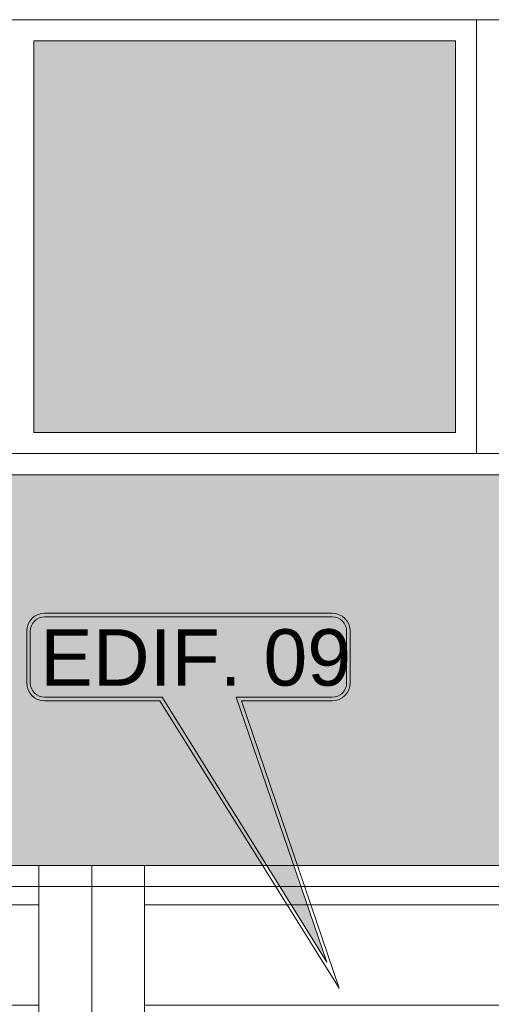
# Model space of a CAD drawing. Header units: millimetres. Extents: x -1567 to 968, y -503 to 481.
# Tile 137 of 145: x -471.22 to -468.99, y -101.07 to -96.4. Entities that reach past the tile are written whole.
import ezdxf

# ---------------------------------------------------------------- set-up
doc = ezdxf.new("R2010")
doc.units = ezdxf.units.MM
doc.layers.get('0').update_dxf_attribs({"lineweight": 0})
for name, color, linetype, lineweight in [('.', 7, 'Continuous', 0), ('0_MUROS 1', 152, 'Continuous', 5), ('CUADRICULA', 19, 'Continuous', 0), ('TRAZO', 2, 'Continuous', 5)]:
    doc.layers.add(name, color=color, linetype=linetype, lineweight=lineweight)
for name, color, linetype, lineweight, true_color in [('0_PISOS', 252, 'Continuous', 0, 0x8a8a8a), ('Hatch Jardin', 64, 'Continuous', 0, 0x729900), ('PISO Cemento pulido', 254, 'Continuous', 5, 0xd1d1d1)]:
    doc.layers.add(name, color=color, linetype=linetype, lineweight=lineweight, true_color=true_color)
doc.styles.get("Standard").update_dxf_attribs({"font": 'arial.ttf'})
pattern_1 = [(180, (-601.6957, -202.51516), (0, -0.47625), [])]

# ---------------------------------------------------------------- blocks, each defined once
blk = doc.blocks.new('dsfd')
at = {"layer": '.', "true_color": 0xffffff, "transparency": 33554687}
h = blk.add_hatch(color=7, dxfattribs=at)
h.dxf.hatch_style = 1
h.paths.add_polyline_path([(333301.046, 9094259.161, 0.414214), (333300.842, 9094259.365), (333299.478, 9094259.365), (333300.764, 9094263.123), (333298.432, 9094259.365), (333296.766, 9094259.365, 0.414214), (333296.562, 9094259.161), (333296.562, 9094258.428, 0.414214), (333296.766, 9094258.224), (333300.842, 9094258.224, 0.414214), (333301.046, 9094258.428)])
at = {"layer": 'TRAZO', "color": 242, "true_color": 0xcd2027}
for p, q in [((333298.399, 9094259.416), (333296.766, 9094259.416)), ((333300.842, 9094259.416), (333299.554, 9094259.416)), ((333296.511, 9094259.161), (333296.511, 9094258.428)), ((333301.097, 9094258.428), (333301.097, 9094259.161)), ((333296.766, 9094258.224), (333300.842, 9094258.224)), ((333296.766, 9094258.173), (333300.842, 9094258.173))]:
    blk.add_line(p, q, dxfattribs=at)
for points in [[(333299.554, 9094259.416), (333300.941, 9094263.493), (333298.399, 9094259.416)], [(333300.842, 9094259.365), (333299.478, 9094259.365), (333300.764, 9094263.123), (333298.432, 9094259.365), (333296.766, 9094259.365)]]:
    blk.add_lwpolyline(points, dxfattribs=at)
for points in [[(333296.766, 9094259.365, 0.414214), (333296.562, 9094259.161), (333296.562, 9094258.428, 0.414214), (333296.766, 9094258.224)], [(333300.842, 9094258.224, 0.414214), (333301.046, 9094258.428), (333301.046, 9094259.161, 0.414214), (333300.842, 9094259.365)]]:
    blk.add_lwpolyline(points, format="xyb", dxfattribs=at)
for centre, start, end in [((333296.766, 9094259.161), 90, 180), ((333300.842, 9094259.161), 0, 90), ((333296.766, 9094258.428), 180, 270), ((333300.842, 9094258.428), 270, 0)]:
    blk.add_arc(centre, 0.255, start, end, dxfattribs=at)
blk = doc.blocks.new('TECHO SUM')
at = {"lineweight": 0, "true_color": 0x636466}
h = blk.add_hatch(dxfattribs=at)
h.set_pattern_fill('ANSI31', color=251, scale=0.15, angle=135)
h.set_pattern_definition(pattern_1)
h.paths.add_polyline_path([(-619.0344, -153.2389), (-619.0344, -174.4689), (-616.6594, -174.4689), (-616.6594, -187.8189), (-611.4194, -187.8189), (-611.4194, -153.2389)])
h = blk.add_hatch(dxfattribs=at)
h.set_pattern_fill('ANSI31', color=251, scale=0.15, angle=135)
h.set_pattern_definition(pattern_1)
h.paths.add_polyline_path([(-603.3044, -153.2389), (-603.3044, -174.4689), (-605.6794, -174.4689), (-605.6794, -187.8189), (-610.9194, -187.8189), (-610.9194, -153.2389)])
at = {"color": 18, "lineweight": 5, "true_color": 0x000000}
blk.add_lwpolyline([(-603.3044, -153.2389), (-603.3044, -174.4689), (-605.6794, -174.4689), (-605.6794, -187.8189), (-616.6594, -187.8189), (-616.6594, -174.4689), (-619.0344, -174.4689), (-619.0344, -153.2389), (-603.3044, -153.2389)], dxfattribs=at)
at = {"layer": '0_MUROS 1', "lineweight": 5}
for points in [[(-611.1694, -187.8189), (-611.4194, -187.8189), (-611.4194, -153.2389), (-611.1694, -153.2389)], [(-610.9194, -187.8189), (-611.1694, -187.8189), (-611.1694, -153.2389), (-610.9194, -153.2389)]]:
    blk.add_lwpolyline(points, close=True, dxfattribs=at)

msp = doc.modelspace()

# ---------------------------------------------------------------- hatches: boundary and pattern name
at = {"layer": 'Hatch Jardin', "lineweight": 0, "true_color": 0x136734, "transparency": 33554597}
h = msp.add_hatch(dxfattribs=at)
h.set_pattern_fill('AR-SAND', color=116, scale=0.0034, angle=304.2117, style=0)
h.set_pattern_definition([(341.711704, (-6.01893, -165.92272), (0.1345488, 0.09805785), [0, -0.1312672, 0, -0.146812, 0, -0.140335]), (311.711704, (-6.01893, -165.92272), (0.287482, 0.01064072), [0, -0.0708152, 0, -0.1183132, 0, -0.045339]), (271.711704, (-6.07866, -165.83487), (0.15161477, -0.22212728), [0, -0.04318, 0, -0.155448, 0, -0.202946]), (261.711704, (-6.07866, -165.83487), (0.20864654, -0.17207145), [0, -0.02159, 0, -0.1019048, 0, -0.116586])])
h.paths.add_polyline_path([(-479.2746, -100.4111), (-479.2746, -98.5561), (-458.1569, -98.556), (-458.1569, -100.4111)])
at = {"layer": 'PISO Cemento pulido', "true_color": 0xdfe0e1, "transparency": 33554687}
msp.add_hatch(color=254, dxfattribs=at).paths.add_polyline_path([(-471.1569, -98.356), (-471.1569, -96.4964), (-469.1569, -96.4965), (-469.1569, -98.3561)])

# ---------------------------------------------------------------- linework, layer by layer
at = {"color": 252, "true_color": 0x939598}
for points in [[(-458.0569, -98.456), (-479.3746, -98.4561), (-479.3746, -100.5111), (-458.0569, -100.5111)], [(-458.1569, -98.556), (-479.2746, -98.5561), (-479.2746, -100.4111), (-458.1569, -100.4111)]]:
    msp.add_lwpolyline(points, close=True, dxfattribs=at)
at = {"layer": '0_PISOS'}
msp.add_line((-479.3746, -96.3965), (-458.0569, -96.3965), dxfattribs=at)
msp.add_lwpolyline([(-469.0569, -96.3965), (-469.0569, -98.456)], dxfattribs=at)
msp.add_lwpolyline([(-471.1569, -98.356), (-471.1569, -96.4964), (-469.1569, -96.4965), (-469.1569, -98.3561)], close=True, dxfattribs=at)

# ---------------------------------------------------------------- block references
at = {"extrusion": (-1.0001e-10, -0.025636, 0.999671), "xscale": -0.3345959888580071, "yscale": 0.3345959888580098, "zscale": 0.3345959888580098, "rotation": 180}
msp.add_blockref('dsfd', (-111990.8665, 3042803.1258, 2.564), dxfattribs=at)
at = {"lineweight": 0}
msp.add_blockref('TECHO SUM', (140.2869, 52.8278), dxfattribs=at)

# ---------------------------------------------------------------- texts
at = {"layer": 'CUADRICULA', "color": 7, "insert": (-471.1268, -99.2896, 0.0099), "char_height": 0.26754, "width": 1.482525, "attachment_point": 1}
msp.add_mtext('EDIF. 09', dxfattribs=at)

doc.saveas('drawing.dxf')
